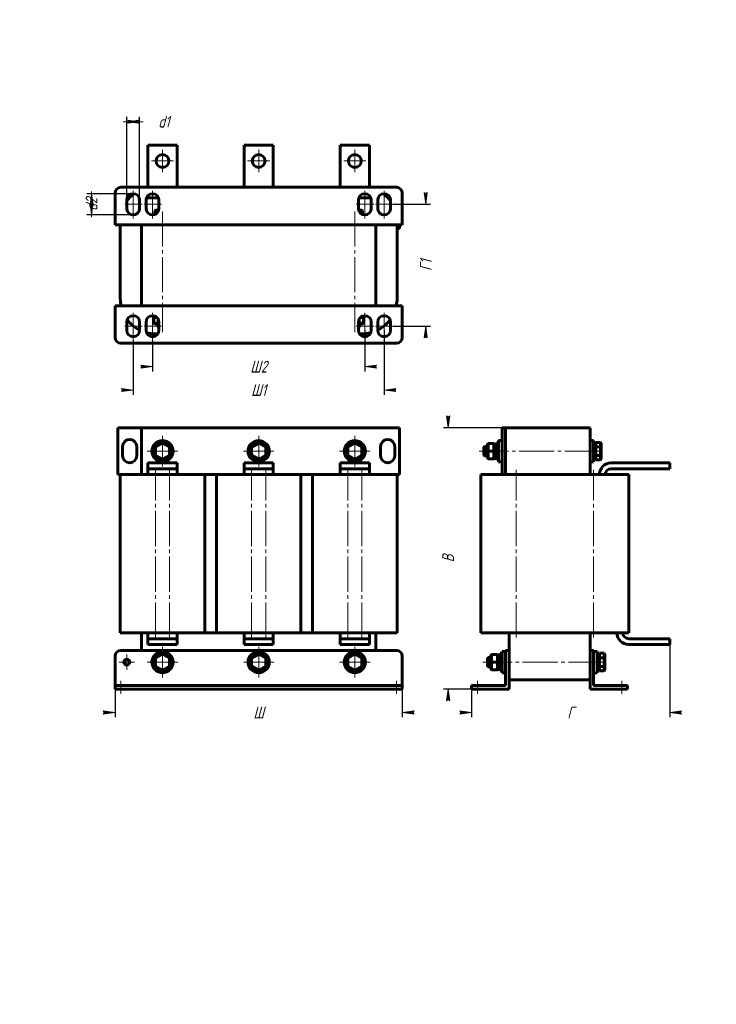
# Model space of a CAD drawing. Header units: millimetres. Extents: x 0 to 297, y 0 to 420.
import ezdxf

# ---------------------------------------------------------------- set-up
doc = ezdxf.new("R2010")
doc.units = ezdxf.units.MM
for name, pattern in [('K5LT_AXLED', [19.5, 15, -1.5, 1.5, -1.5]), ('K5LT_BASIC', [0]), ('K5LT_THIN', [0])]:
    doc.linetypes.add(name, pattern=pattern)
doc.layers.add('Системный слой', color=7, linetype='Continuous')
doc.styles.add('KDIMTEXTSTYLE', font='GOST_AU.SHX', dxfattribs={"width": 0.96, "oblique": 15, "height": 5})
doc.dimstyles.new('KDIMSTYLE (0.50)', dxfattribs={"dimtxt": 5, "dimasz": 1, "dimexe": 2, "dimexo": 0, "dimgap": 1, "dimtad": 1, "dimlfac": 2, "dimtxsty": 'KDIMTEXTSTYLE', "dimsah": 1, "dimcen": 0, "dimdle": 1, "dimadec": 0, "dimazin": 0, "dimtfac": 0.667, "dimtmove": 0, "dimatfit": 3, "dimfxl": 1, "dimtvp": 1, "dimtolj": 1, "dimtzin": 0, "dimarcsym": 0})

# ---------------------------------------------------------------- blocks, each defined once
blk = doc.blocks.new('U0')
at = {"layer": 'Системный слой', "color": 150, "linetype": 'K5LT_BASIC', "lineweight": 60, "true_color": 0x0080ff}
for start, end in [(90.0736, 149.9264), (30.0736, 89.9264), (150.0736, 209.9264), (0, 29.9264), (330.0736, 0), (210.0736, 269.9264), (270.0736, 329.9264)]:
    blk.add_arc((101.89, 235.96), 3.75, start, end, dxfattribs=at)
blk = doc.blocks.new('U1')
at = {"layer": 'Системный слой', "color": 150, "linetype": 'K5LT_BASIC', "lineweight": 60, "true_color": 0x0080ff}
for p, q in [((78.89, 225.96), (83.89, 225.96)), ((119.89, 225.96), (124.89, 225.96)), ((160.89, 225.96), (161.89, 225.96))]:
    blk.add_line(p, q, dxfattribs=at)
blk = doc.blocks.new('U2')
at = {"layer": 'Системный слой', "color": 150, "linetype": 'K5LT_BASIC', "lineweight": 60, "true_color": 0x0080ff}
for start, end in [(150.0736, 209.9264), (90.0736, 149.9264), (30.0736, 89.9264), (0, 29.9264), (210.0736, 269.9264), (270.0736, 329.9264), (330.0736, 0)]:
    blk.add_arc((101.89, 145.96), 3.75, start, end, dxfattribs=at)
blk = doc.blocks.new('U3')
at = {"layer": 'Системный слой', "color": 150, "linetype": 'K5LT_BASIC', "lineweight": 60, "true_color": 0x0080ff}
for start, end in [(90.0736, 149.9264), (30.0736, 89.9264), (150.0736, 209.9264), (0, 29.9264), (330.0736, 0), (210.0736, 269.9264), (270.0736, 329.9264)]:
    blk.add_arc((60.89, 235.96), 3.75, start, end, dxfattribs=at)
blk = doc.blocks.new('U4')
at = {"layer": 'Системный слой', "color": 150, "linetype": 'K5LT_BASIC', "lineweight": 60, "true_color": 0x0080ff}
for start, end in [(150.0736, 209.9264), (90.0736, 149.9264), (30.0736, 89.9264), (0, 29.9264), (210.0736, 269.9264), (270.0736, 329.9264), (330.0736, 0)]:
    blk.add_arc((142.89, 145.96), 3.75, start, end, dxfattribs=at)
blk = doc.blocks.new('U5')
at = {"layer": 'Системный слой', "color": 150, "linetype": 'K5LT_BASIC', "lineweight": 60, "true_color": 0x0080ff}
for start, end in [(90.0736, 149.9264), (30.0736, 89.9264), (150.0736, 209.9264), (0, 29.9264), (330.0736, 0), (210.0736, 269.9264), (270.0736, 329.9264)]:
    blk.add_arc((142.89, 235.96), 3.75, start, end, dxfattribs=at)
blk = doc.blocks.new('U6')
at = {"layer": 'Системный слой', "color": 150, "linetype": 'K5LT_BASIC', "lineweight": 60, "true_color": 0x0080ff}
for start, end in [(150.0736, 209.9264), (90.0736, 149.9264), (30.0736, 89.9264), (0, 29.9264), (210.0736, 269.9264), (270.0736, 329.9264), (330.0736, 0)]:
    blk.add_arc((60.89, 145.96), 3.75, start, end, dxfattribs=at)
blk = doc.blocks.new('U7')
at = {"layer": 'Системный слой', "color": 150, "linetype": 'K5LT_BASIC', "lineweight": 60, "true_color": 0x0080ff}
for p, q in [((78.89, 158.46), (83.89, 158.46)), ((119.89, 158.46), (124.89, 158.46))]:
    blk.add_line(p, q, dxfattribs=at)
blk = doc.blocks.new('U8')
at = {"layer": 'Системный слой', "color": 30, "linetype": 'K5LT_AXLED', "lineweight": 18, "true_color": 0xff8000}
for q in [(45.64, 149.21), (42.39, 145.96), (48.89, 145.96), (45.64, 142.71)]:
    blk.add_line((45.64, 145.96), q, dxfattribs=at)
blk = doc.blocks.new('U9')
at = {"layer": 'Системный слой', "color": 30, "linetype": 'K5LT_AXLED', "lineweight": 18, "true_color": 0xff8000}
for q in [(60.89, 152.46), (54.39, 145.96), (67.39, 145.96), (60.89, 139.46)]:
    blk.add_line((60.89, 145.96), q, dxfattribs=at)
blk = doc.blocks.new('U10')
at = {"layer": 'Системный слой', "color": 30, "linetype": 'K5LT_AXLED', "lineweight": 18, "true_color": 0xff8000}
for q in [(60.89, 242.46), (54.39, 235.96), (67.39, 235.96), (60.89, 229.46)]:
    blk.add_line((60.89, 235.96), q, dxfattribs=at)
blk = doc.blocks.new('U11')
at = {"layer": 'Системный слой', "color": 30, "linetype": 'K5LT_AXLED', "lineweight": 18, "true_color": 0xff8000}
for q in [(101.89, 152.46), (95.39, 145.96), (108.39, 145.96), (101.89, 139.46)]:
    blk.add_line((101.89, 145.96), q, dxfattribs=at)
blk = doc.blocks.new('U12')
at = {"layer": 'Системный слой', "color": 30, "linetype": 'K5LT_AXLED', "lineweight": 18, "true_color": 0xff8000}
for q in [(101.89, 242.46), (95.39, 235.96), (108.39, 235.96), (101.89, 229.46)]:
    blk.add_line((101.89, 235.96), q, dxfattribs=at)
blk = doc.blocks.new('U13')
at = {"layer": 'Системный слой', "color": 30, "linetype": 'K5LT_AXLED', "lineweight": 18, "true_color": 0xff8000}
for q in [(142.89, 152.46), (136.39, 145.96), (149.39, 145.96), (142.89, 139.46)]:
    blk.add_line((142.89, 145.96), q, dxfattribs=at)
blk = doc.blocks.new('U14')
at = {"layer": 'Системный слой', "color": 30, "linetype": 'K5LT_AXLED', "lineweight": 18, "true_color": 0xff8000}
for q in [(142.89, 242.46), (136.39, 235.96), (149.39, 235.96), (142.89, 229.46)]:
    blk.add_line((142.89, 235.96), q, dxfattribs=at)
blk = doc.blocks.new('KDIMARROW_01')
at = {"layer": 'Системный слой'}
blk.add_hatch(color=0, dxfattribs=at).paths.add_polyline_path([(-5, -0.66), (0, 0), (-5, 0.66), (-4.5, 0)])
at = {"layer": 'Системный слой', "color": 0, "linetype": 'K5LT_THIN', "lineweight": 18}
for p, q in [((-4.5, 0), (-5, 0.66)), ((-5, 0.66), (0, 0)), ((0, 0), (-5, -0.66)), ((-5, -0.66), (-4.5, 0)), ((0, 0), (-1, 0))]:
    blk.add_line(p, q, dxfattribs=at)
blk = doc.blocks.new('U15')
at = {"layer": 'Системный слой', "color": 150, "linetype": 'K5LT_BASIC', "lineweight": 60, "true_color": 0x0080ff}
for p, q in [((203.96, 148.91), (203.92, 148.71)), ((204.36, 149.21), (203.96, 148.91)), ((204.82, 149.01), (204.36, 149.21)), ((204.92, 148.71), (204.82, 149.01))]:
    blk.add_line(p, q, dxfattribs=at)
blk = doc.blocks.new('U16')
at = {"layer": 'Системный слой', "color": 150, "linetype": 'K5LT_BASIC', "lineweight": 60, "true_color": 0x0080ff}
for p, q in [((203.96, 148.91), (203.92, 148.71)), ((204.36, 149.21), (203.96, 148.91)), ((204.82, 149.01), (204.36, 149.21)), ((204.92, 148.71), (204.82, 149.01))]:
    blk.add_line(p, q, dxfattribs=at)
blk = doc.blocks.new('U17')
at = {"layer": 'Системный слой', "color": 150, "linetype": 'K5LT_BASIC', "lineweight": 60, "true_color": 0x0080ff}
for p, q in [((198.17, 235.96), (198.17, 237.96)), ((198.17, 233.96), (198.17, 235.96))]:
    blk.add_line(p, q, dxfattribs=at)
blk = doc.blocks.new('U18')
at = {"layer": 'Системный слой', "color": 150, "linetype": 'K5LT_BASIC', "lineweight": 60, "true_color": 0x0080ff}
for p, q in [((197.92, 235.96), (197.92, 237.71)), ((197.92, 234.21), (197.92, 235.96))]:
    blk.add_line(p, q, dxfattribs=at)
blk = doc.blocks.new('U19')
at = {"layer": 'Системный слой', "color": 150, "linetype": 'K5LT_BASIC', "lineweight": 60, "true_color": 0x0080ff}
for p, q in [((199.67, 145.96), (199.67, 147.96)), ((199.67, 143.96), (199.67, 145.96))]:
    blk.add_line(p, q, dxfattribs=at)
blk = doc.blocks.new('U20')
at = {"layer": 'Системный слой', "color": 150, "linetype": 'K5LT_BASIC', "lineweight": 60, "true_color": 0x0080ff}
for p, q in [((199.42, 145.96), (199.42, 147.71)), ((199.42, 144.21), (199.42, 145.96))]:
    blk.add_line(p, q, dxfattribs=at)
blk = doc.blocks.new('U21')
at = {"layer": 'Системный слой', "color": 150, "linetype": 'K5LT_BASIC', "lineweight": 60, "true_color": 0x0080ff}
for p, q in [((202.46, 238.91), (202.42, 238.71)), ((202.86, 239.21), (202.46, 238.91)), ((203.32, 239.01), (202.86, 239.21)), ((203.42, 238.71), (203.32, 239.01))]:
    blk.add_line(p, q, dxfattribs=at)
blk = doc.blocks.new('U22')
at = {"layer": 'Системный слой', "color": 150, "linetype": 'K5LT_BASIC', "lineweight": 60, "true_color": 0x0080ff}
for p, q in [((202.46, 238.91), (202.42, 238.71)), ((202.86, 239.21), (202.46, 238.91)), ((203.32, 239.01), (202.86, 239.21)), ((203.42, 238.71), (203.32, 239.01))]:
    blk.add_line(p, q, dxfattribs=at)
blk = doc.blocks.new('U23')
at = {"layer": 'Системный слой', "color": 150, "linetype": 'K5LT_BASIC', "lineweight": 60, "true_color": 0x0080ff}
for p, q in [((196.67, 225.96), (205.67, 225.96)), ((207.17, 225.96), (211.67, 225.96))]:
    blk.add_line(p, q, dxfattribs=at)
blk = doc.blocks.new('U24')
at = {"layer": 'Системный слой', "color": 150, "linetype": 'K5LT_BASIC', "lineweight": 60, "true_color": 0x0080ff}
for start, end in [(348.463, 0), (296.7437, 323.3862), (270, 284.7081)]:
    blk.add_arc((145.89, 301), 15, start, end, dxfattribs=at)
blk = doc.blocks.new('U25')
at = {"layer": 'Системный слой', "color": 150, "linetype": 'K5LT_BASIC', "lineweight": 60, "true_color": 0x0080ff}
for start, end in [(75.1649, 77.4867), (35.2475, 51.5347)]:
    blk.add_arc((145.89, 334), 15, start, end, dxfattribs=at)
blk = doc.blocks.new('U26')
at = {"layer": 'Системный слой', "color": 150, "linetype": 'K5LT_BASIC', "lineweight": 60, "true_color": 0x0080ff}
for p, q in [((54.64, 348.5), (54.64, 349)), ((54.64, 344), (54.64, 344.88))]:
    blk.add_line(p, q, dxfattribs=at)
blk = doc.blocks.new('U27')
at = {"layer": 'Системный слой', "color": 150, "linetype": 'K5LT_BASIC', "lineweight": 60, "true_color": 0x0080ff}
for p, q in [((149.14, 349), (149.14, 348.5)), ((149.14, 344.88), (149.14, 344))]:
    blk.add_line(p, q, dxfattribs=at)
blk = doc.blocks.new('U28')
at = {"layer": 'Системный слой', "color": 150, "linetype": 'K5LT_BASIC', "lineweight": 60, "true_color": 0x0080ff}
for start, end in [(180, 191.537), (216.6138, 243.2563), (255.2919, 270)]:
    blk.add_arc((57.89, 301), 15, start, end, dxfattribs=at)
blk = doc.blocks.new('U29')
at = {"layer": 'Системный слой', "color": 150, "linetype": 'K5LT_BASIC', "lineweight": 60, "true_color": 0x0080ff}
for start, end in [(102.5133, 104.8351), (128.4653, 144.7525)]:
    blk.add_arc((57.89, 334), 15, start, end, dxfattribs=at)
blk = doc.blocks.new('U30')
at = {"layer": 'Системный слой', "color": 30, "linetype": 'K5LT_AXLED', "lineweight": 18, "true_color": 0xff8000}
for q in [(60.89, 364.5), (56.14, 359.75), (65.64, 359.75), (60.89, 355)]:
    blk.add_line((60.89, 359.75), q, dxfattribs=at)
blk = doc.blocks.new('U31')
at = {"layer": 'Системный слой', "color": 30, "linetype": 'K5LT_AXLED', "lineweight": 18, "true_color": 0xff8000}
for q in [(101.89, 364.5), (97.14, 359.75), (106.64, 359.75), (101.89, 355)]:
    blk.add_line((101.89, 359.75), q, dxfattribs=at)
blk = doc.blocks.new('U32')
at = {"layer": 'Системный слой', "color": 30, "linetype": 'K5LT_AXLED', "lineweight": 18, "true_color": 0xff8000}
for q in [(142.89, 364.5), (138.14, 359.75), (147.64, 359.75), (142.89, 355)]:
    blk.add_line((142.89, 359.75), q, dxfattribs=at)
blk = doc.blocks.new('KDIMARROW_02')
at = {"layer": 'Системный слой'}
blk.add_hatch(color=0, dxfattribs=at).paths.add_polyline_path([(4.5, 0), (5, 0.66), (0, 0), (5, -0.66)])
at = {"layer": 'Системный слой', "color": 0, "linetype": 'K5LT_THIN', "lineweight": 18}
for p, q in [((0, 0), (-1, 0)), ((5, 0.66), (0, 0)), ((0, 0), (5, -0.66)), ((0, 0), (7, 0)), ((4.5, 0), (5, 0.66)), ((5, -0.66), (4.5, 0))]:
    blk.add_line(p, q, dxfattribs=at)

msp = doc.modelspace()

# ---------------------------------------------------------------- linework, layer by layer
at = {"layer": 'Системный слой', "color": 150, "linetype": 'K5LT_BASIC', "lineweight": 60, "true_color": 0x0080ff}
for p, q in [((54.6367, 366.4966), (67.1367, 366.4966)), ((54.6367, 348.9966), (54.6367, 366.4966)), ((67.1367, 366.4966), (67.1367, 348.9966)), ((95.6367, 366.4966), (108.1367, 366.4966)), ((95.6367, 348.9966), (95.6367, 366.4966)), ((108.1367, 366.4966), (108.1367, 348.9966)), ((136.6367, 366.4966), (149.1367, 366.4966)), ((136.6367, 348.9966), (136.6367, 366.4966)), ((149.1367, 366.4966), (149.1367, 348.9966)), ((67.1367, 348.9966), (67.1367, 348.4966)), ((95.6367, 348.4966), (95.6367, 348.9966)), ((108.1367, 348.9966), (108.1367, 348.4966)), ((136.6367, 348.4966), (136.6367, 348.9966)), ((40.6367, 332.4966), (40.6367, 345.9966)), ((43.1367, 348.4966), (160.6367, 348.4966)), ((163.1367, 345.9966), (163.1367, 332.4966)), ((45.6367, 339.4966), (45.6367, 342.9966)), ((51.1367, 342.9966), (51.1367, 339.4966)), ((53.8867, 339.4966), (53.8867, 342.9966)), ((59.1984, 343.9966), (54.6367, 343.9966)), ((59.3867, 342.9966), (59.3867, 339.4966)), ((144.3867, 339.4966), (144.3867, 342.9966)), ((149.1367, 343.9966), (144.575, 343.9966)), ((149.8867, 342.9966), (149.8867, 339.4966)), ((152.6367, 339.4966), (152.6367, 342.9966)), ((158.1367, 342.9966), (158.1367, 339.4966)), ((57.6367, 338.4966), (57.8867, 338.7466)), ((57.6367, 336.9349), (57.6367, 338.4966)), ((57.6367, 338.4966), (59.1984, 338.4966)), ((57.8867, 338.7466), (59.2825, 338.7466)), ((144.491, 338.7466), (145.8867, 338.7466)), ((144.575, 338.4966), (146.1367, 338.4966)), ((146.1367, 338.4966), (145.8867, 338.7466)), ((146.1367, 336.9349), (146.1367, 338.4966)), ((163.1367, 332.4966), (40.6367, 332.4966)), ((42.8867, 300.9966), (42.8867, 332.4966)), ((51.8867, 297.9966), (51.8867, 332.4966)), ((151.8867, 332.4966), (151.8867, 297.9966)), ((160.8867, 332.4966), (160.8867, 300.9966)), ((161.8867, 332.4966), (161.8867, 330.9966)), ((161.8867, 330.9966), (160.8867, 330.9966)), ((40.6367, 297.9966), (163.1367, 297.9966)), ((40.6367, 284.4966), (40.6367, 297.9966)), ((163.1367, 297.9966), (163.1367, 284.4966)), ((45.6367, 287.4966), (45.6367, 290.9966)), ((51.1367, 290.9966), (51.1367, 287.4966)), ((53.8867, 287.4966), (53.8867, 290.9966)), ((57.1339, 292.9966), (57.4226, 293.2466)), ((57.1339, 290.4966), (57.1339, 292.9966)), ((57.1339, 292.9966), (58.5242, 292.9966)), ((57.1339, 290.4966), (59.0103, 290.4966)), ((57.1339, 290.4966), (57.4226, 290.2466)), ((57.4226, 293.2466), (58.2178, 293.2466)), ((57.4226, 290.2466), (59.1547, 290.2466)), ((58.8867, 290.2466), (58.8867, 288.9966)), ((59.0103, 290.4966), (59.0103, 292.3853)), ((59.0103, 290.4966), (59.1547, 290.2466)), ((59.0103, 290.4966), (59.3867, 290.4966)), ((59.1547, 290.2466), (59.3867, 290.2466)), ((59.3867, 290.9966), (59.3867, 287.4966)), ((144.3867, 287.4966), (144.3867, 290.9966)), ((144.3867, 290.4966), (144.7631, 290.4966)), ((144.3867, 290.2466), (144.6188, 290.2466)), ((144.7631, 290.4966), (144.6188, 290.2466)), ((144.6188, 290.2466), (146.3508, 290.2466)), ((144.7631, 290.4966), (144.7631, 292.3853)), ((144.7631, 290.4966), (146.6395, 290.4966)), ((144.8867, 290.2466), (144.8867, 288.9966)), ((145.2492, 292.9966), (146.6395, 292.9966)), ((145.5556, 293.2466), (146.3508, 293.2466)), ((146.6395, 292.9966), (146.3508, 293.2466)), ((146.6395, 290.4966), (146.3508, 290.2466)), ((146.6395, 290.4966), (146.6395, 292.9966)), ((149.8867, 290.9966), (149.8867, 287.4966)), ((152.6367, 287.4966), (152.6367, 290.9966)), ((158.1367, 290.9966), (158.1367, 287.4966)), ((58.9416, 285.9966), (57.8867, 285.9966)), ((59.3867, 288.9966), (58.8867, 288.9966)), ((58.8867, 288.9966), (59.1367, 288.7466)), ((59.3867, 288.7466), (59.1367, 288.7466)), ((144.8867, 288.9966), (144.3867, 288.9966)), ((144.6367, 288.7466), (144.3867, 288.7466)), ((144.8867, 288.9966), (144.6367, 288.7466)), ((145.8867, 285.9966), (144.8318, 285.9966)), ((160.6367, 281.9966), (43.1367, 281.9966)), ((41.8867, 245.964), (51.8867, 245.964)), ((41.8867, 225.964), (41.8867, 245.964)), ((51.8867, 225.964), (51.8867, 245.964)), ((51.8867, 245.964), (161.8867, 245.964)), ((161.8867, 225.964), (161.8867, 245.964)), ((205.6654, 245.964), (207.1654, 245.964)), ((205.6654, 225.964), (205.6654, 245.964)), ((207.1654, 245.964), (243.1654, 245.964)), ((207.1654, 225.964), (207.1654, 245.964)), ((243.1654, 225.964), (243.1654, 245.964)), ((60.8867, 239.7167), (57.6367, 237.8403)), ((60.8867, 239.4281), (57.8867, 237.696)), ((60.8867, 239.7167), (60.8867, 239.4281)), ((64.1367, 237.8403), (60.8867, 239.7167)), ((63.8867, 237.696), (60.8867, 239.4281)), ((101.8867, 239.7167), (98.6367, 237.8403)), ((101.8867, 239.4281), (98.8867, 237.696)), ((101.8867, 239.7167), (101.8867, 239.4281)), ((105.1367, 237.8403), (101.8867, 239.7167)), ((104.8867, 237.696), (101.8867, 239.4281)), ((142.8867, 239.7167), (139.6367, 237.8403)), ((142.8867, 239.4281), (139.8867, 237.696)), ((142.8867, 239.7167), (142.8867, 239.4281)), ((146.1367, 237.8403), (142.8867, 239.7167)), ((145.8867, 237.696), (142.8867, 239.4281)), ((203.4154, 239.714), (203.4154, 232.214)), ((203.4154, 239.714), (204.1654, 239.714)), ((204.1654, 240.464), (204.1654, 231.464)), ((204.1654, 240.464), (205.6654, 240.464)), ((243.1654, 240.464), (244.6654, 240.464)), ((244.6654, 240.464), (244.6654, 231.464)), ((244.6654, 239.714), (245.4154, 239.714)), ((245.6654, 239.7167), (245.4154, 239.4281)), ((245.4154, 239.714), (245.4154, 232.214)), ((245.6654, 239.7167), (247.6654, 239.7167)), ((245.6654, 239.7167), (245.6654, 237.8403)), ((247.6654, 239.7167), (247.9154, 239.4281)), ((247.6654, 239.7167), (247.6654, 237.8403)), ((247.9154, 239.4281), (247.9154, 237.696)), ((43.8867, 237.964), (43.8867, 233.964)), ((49.8867, 233.964), (49.8867, 237.964)), ((57.6367, 237.8403), (57.8867, 237.696)), ((57.6367, 237.8403), (57.6367, 234.0876)), ((57.8867, 237.696), (57.8867, 234.2319)), ((64.1367, 237.8403), (63.8867, 237.696)), ((63.8867, 234.2319), (63.8867, 237.696)), ((64.1367, 234.0876), (64.1367, 237.8403)), ((98.6367, 237.8403), (98.8867, 237.696)), ((98.6367, 237.8403), (98.6367, 234.0876)), ((98.8867, 237.696), (98.8867, 234.2319)), ((105.1367, 237.8403), (104.8867, 237.696)), ((104.8867, 234.2319), (104.8867, 237.696)), ((105.1367, 234.0876), (105.1367, 237.8403)), ((139.6367, 237.8403), (139.8867, 237.696)), ((139.6367, 237.8403), (139.6367, 234.0876)), ((139.8867, 237.696), (139.8867, 234.2319)), ((146.1367, 237.8403), (145.8867, 237.696)), ((145.8867, 234.2319), (145.8867, 237.696)), ((146.1367, 234.0876), (146.1367, 237.8403)), ((153.8867, 237.964), (153.8867, 233.964)), ((159.8867, 233.964), (159.8867, 237.964)), ((198.1654, 237.964), (197.9154, 237.714)), ((199.4154, 237.964), (198.1654, 237.964)), ((199.6654, 239.214), (199.4154, 238.964)), ((199.4154, 238.964), (199.4154, 235.964)), ((199.4154, 235.964), (199.4154, 232.964)), ((199.6654, 235.964), (199.4154, 235.964)), ((199.6654, 239.214), (202.1654, 239.214)), ((199.6654, 239.214), (199.6654, 235.964)), ((199.6654, 235.964), (202.1654, 235.964)), ((199.6654, 235.964), (199.6654, 232.714)), ((202.1654, 239.214), (202.1654, 235.964)), ((202.1654, 239.214), (202.4154, 238.964)), ((202.1654, 235.964), (202.1654, 232.714)), ((202.1654, 235.964), (202.4154, 235.964)), ((202.4154, 238.964), (202.4154, 235.964)), ((202.4154, 235.964), (202.4154, 232.964)), ((245.6654, 237.8403), (245.4154, 237.696)), ((245.6654, 237.8403), (247.6654, 237.8403)), ((245.6654, 237.8403), (245.6654, 234.0876)), ((247.6654, 237.8403), (247.9154, 237.696)), ((247.6654, 237.8403), (247.6654, 234.0876)), ((247.9154, 237.696), (247.9154, 234.2319)), ((57.6367, 234.0876), (57.8867, 234.2319)), ((57.6367, 234.0876), (60.8867, 232.2112)), ((57.8867, 234.2319), (60.8867, 232.4999)), ((60.8867, 232.4999), (63.8867, 234.2319)), ((60.8867, 232.2112), (64.1367, 234.0876)), ((60.8867, 232.2112), (60.8867, 232.4999)), ((64.1367, 234.0876), (63.8867, 234.2319)), ((98.6367, 234.0876), (98.8867, 234.2319)), ((98.6367, 234.0876), (101.8867, 232.2112)), ((98.8867, 234.2319), (101.8867, 232.4999)), ((101.8867, 232.4999), (104.8867, 234.2319)), ((101.8867, 232.2112), (105.1367, 234.0876)), ((101.8867, 232.2112), (101.8867, 232.4999)), ((105.1367, 234.0876), (104.8867, 234.2319)), ((139.6367, 234.0876), (139.8867, 234.2319)), ((139.6367, 234.0876), (142.8867, 232.2112)), ((139.8867, 234.2319), (142.8867, 232.4999)), ((142.8867, 232.4999), (145.8867, 234.2319)), ((142.8867, 232.2112), (146.1367, 234.0876)), ((142.8867, 232.2112), (142.8867, 232.4999)), ((146.1367, 234.0876), (145.8867, 234.2319)), ((198.1654, 233.964), (197.9154, 234.214)), ((199.4154, 233.964), (198.1654, 233.964)), ((199.6654, 232.714), (199.4154, 232.964)), ((199.6654, 232.714), (202.1654, 232.714)), ((202.1654, 232.714), (202.4154, 232.964)), ((203.4154, 232.214), (204.1654, 232.214)), ((204.1654, 231.464), (205.6654, 231.464)), ((243.1654, 231.464), (244.6654, 231.464)), ((244.6654, 232.214), (245.4154, 232.214)), ((245.6654, 234.0876), (245.4154, 234.2319)), ((245.6654, 232.2112), (245.4154, 232.4999)), ((245.6654, 234.0876), (247.6654, 234.0876)), ((245.6654, 234.0876), (245.6654, 232.2112)), ((245.6654, 232.2112), (247.6654, 232.2112)), ((247.6654, 234.0876), (247.9154, 234.2319)), ((247.6654, 234.0876), (247.6654, 232.2112)), ((247.6654, 232.2112), (247.9154, 232.4999)), ((247.9154, 234.2319), (247.9154, 232.4999)), ((54.6367, 228.464), (54.6367, 230.964)), ((54.6367, 230.964), (67.1367, 230.964)), ((54.6367, 228.464), (67.1367, 228.464)), ((54.6367, 225.964), (54.6367, 228.464)), ((67.1367, 228.464), (67.1367, 230.964)), ((67.1367, 228.464), (67.1367, 225.964)), ((95.6367, 228.464), (95.6367, 230.964)), ((95.6367, 230.964), (108.1367, 230.964)), ((95.6367, 228.464), (108.1367, 228.464)), ((95.6367, 225.964), (95.6367, 228.464)), ((108.1367, 228.464), (108.1367, 230.964)), ((108.1367, 228.464), (108.1367, 225.964)), ((136.6367, 228.464), (136.6367, 230.964)), ((136.6367, 230.964), (149.1367, 230.964)), ((136.6367, 228.464), (149.1367, 228.464)), ((136.6367, 225.964), (136.6367, 228.464)), ((149.1367, 228.464), (149.1367, 230.964)), ((149.1367, 228.464), (149.1367, 225.964)), ((252.1654, 230.964), (277.1654, 230.964)), ((252.1654, 228.464), (277.1654, 228.464)), ((277.1654, 228.464), (277.1654, 230.964)), ((41.8867, 225.964), (42.8867, 225.964)), ((42.8867, 158.464), (42.8867, 225.964)), ((42.8867, 225.964), (57.8867, 225.964)), ((57.8867, 225.964), (63.8867, 225.964)), ((63.8867, 225.964), (78.8867, 225.964)), ((78.8867, 158.464), (78.8867, 225.964)), ((83.8867, 158.464), (83.8867, 225.964)), ((83.8867, 225.964), (98.8867, 225.964)), ((98.8867, 225.964), (104.8867, 225.964)), ((104.8867, 225.964), (119.8867, 225.964)), ((119.8867, 158.464), (119.8867, 225.964)), ((124.8867, 158.464), (124.8867, 225.964)), ((124.8867, 225.964), (139.8867, 225.964)), ((139.8867, 225.964), (145.8867, 225.964)), ((145.8867, 225.964), (160.8867, 225.964)), ((160.8867, 158.464), (160.8867, 225.964)), ((196.6654, 158.464), (196.6654, 225.964)), ((205.6654, 225.964), (207.1654, 225.964)), ((211.6654, 225.964), (244.6654, 225.964)), ((244.6654, 225.964), (259.6654, 225.964)), ((259.6654, 158.464), (259.6654, 225.964)), ((42.8867, 158.464), (57.8867, 158.464)), ((51.8867, 150.964), (51.8867, 158.464)), ((54.6367, 155.964), (54.6367, 158.464)), ((54.6367, 155.964), (67.1367, 155.964)), ((54.6367, 153.464), (54.6367, 155.964)), ((57.8867, 158.464), (63.8867, 158.464)), ((63.8867, 158.464), (78.8867, 158.464)), ((67.1367, 158.464), (67.1367, 155.964)), ((67.1367, 153.464), (67.1367, 155.964)), ((83.8867, 158.464), (98.8867, 158.464)), ((95.6367, 155.964), (95.6367, 158.464)), ((95.6367, 155.964), (108.1367, 155.964)), ((95.6367, 153.464), (95.6367, 155.964)), ((98.8867, 158.464), (104.8867, 158.464)), ((104.8867, 158.464), (119.8867, 158.464)), ((108.1367, 158.464), (108.1367, 155.964)), ((108.1367, 153.464), (108.1367, 155.964)), ((124.8867, 158.464), (139.8867, 158.464)), ((136.6367, 155.964), (136.6367, 158.464)), ((136.6367, 155.964), (149.1367, 155.964)), ((136.6367, 153.464), (136.6367, 155.964)), ((139.8867, 158.464), (145.8867, 158.464)), ((145.8867, 158.464), (160.8867, 158.464)), ((149.1367, 158.464), (149.1367, 155.964)), ((149.1367, 153.464), (149.1367, 155.964)), ((151.8867, 150.964), (151.8867, 158.464)), ((196.6654, 158.464), (211.6654, 158.464)), ((208.6654, 150.964), (208.6654, 158.464)), ((211.6654, 158.464), (244.6654, 158.464)), ((243.1654, 150.964), (243.1654, 158.464)), ((244.6654, 158.464), (259.6654, 158.464)), ((259.6654, 155.964), (277.1654, 155.964)), ((277.1654, 153.464), (277.1654, 155.964)), ((54.6367, 153.464), (67.1367, 153.464)), ((95.6367, 153.464), (108.1367, 153.464)), ((136.6367, 153.464), (149.1367, 153.464)), ((259.6654, 153.464), (277.1654, 153.464)), ((40.6367, 135.964), (40.6367, 148.464)), ((43.1367, 150.964), (160.6367, 150.964)), ((60.8867, 149.7167), (57.6367, 147.8403)), ((57.6367, 147.8403), (57.8867, 147.696)), ((57.6367, 147.8403), (57.6367, 144.0876)), ((60.8867, 149.4281), (57.8867, 147.696)), ((57.8867, 147.696), (57.8867, 144.2319)), ((60.8867, 149.7167), (60.8867, 149.4281)), ((64.1367, 147.8403), (60.8867, 149.7167)), ((63.8867, 147.696), (60.8867, 149.4281)), ((64.1367, 147.8403), (63.8867, 147.696)), ((63.8867, 144.2319), (63.8867, 147.696)), ((64.1367, 144.0876), (64.1367, 147.8403)), ((101.8867, 149.7167), (98.6367, 147.8403)), ((98.6367, 147.8403), (98.8867, 147.696)), ((98.6367, 147.8403), (98.6367, 144.0876)), ((101.8867, 149.4281), (98.8867, 147.696)), ((98.8867, 147.696), (98.8867, 144.2319)), ((101.8867, 149.7167), (101.8867, 149.4281)), ((105.1367, 147.8403), (101.8867, 149.7167)), ((104.8867, 147.696), (101.8867, 149.4281)), ((105.1367, 147.8403), (104.8867, 147.696)), ((104.8867, 144.2319), (104.8867, 147.696)), ((105.1367, 144.0876), (105.1367, 147.8403)), ((142.8867, 149.7167), (139.6367, 147.8403)), ((139.6367, 147.8403), (139.8867, 147.696)), ((139.6367, 147.8403), (139.6367, 144.0876)), ((142.8867, 149.4281), (139.8867, 147.696)), ((139.8867, 147.696), (139.8867, 144.2319)), ((142.8867, 149.7167), (142.8867, 149.4281)), ((146.1367, 147.8403), (142.8867, 149.7167)), ((145.8867, 147.696), (142.8867, 149.4281)), ((146.1367, 147.8403), (145.8867, 147.696)), ((145.8867, 144.2319), (145.8867, 147.696)), ((146.1367, 144.0876), (146.1367, 147.8403)), ((163.1367, 135.964), (163.1367, 148.464)), ((199.6654, 147.964), (199.4154, 147.714)), ((200.9154, 147.964), (199.6654, 147.964)), ((201.1654, 149.214), (200.9154, 148.964)), ((200.9154, 148.964), (200.9154, 145.964)), ((201.1654, 149.214), (203.6654, 149.214)), ((201.1654, 149.214), (201.1654, 145.964)), ((203.6654, 149.214), (203.6654, 145.964)), ((203.6654, 149.214), (203.9154, 148.964)), ((203.9154, 148.964), (203.9154, 145.964)), ((204.9154, 149.714), (204.9154, 142.214)), ((204.9154, 149.714), (205.6654, 149.714)), ((205.6654, 150.464), (205.6654, 141.464)), ((205.6654, 150.464), (207.1654, 150.464)), ((207.1654, 150.964), (208.6654, 150.964)), ((207.1654, 148.464), (207.1654, 150.964)), ((207.1654, 135.964), (207.1654, 148.464)), ((208.6654, 150.964), (208.6654, 148.464)), ((208.6654, 134.464), (208.6654, 148.464)), ((243.1654, 148.464), (243.1654, 150.964)), ((243.1654, 150.964), (244.6654, 150.964)), ((243.1654, 134.464), (243.1654, 148.464)), ((244.6654, 150.964), (244.6654, 148.464)), ((244.6654, 150.464), (246.1654, 150.464)), ((244.6654, 135.964), (244.6654, 148.464)), ((246.1654, 150.464), (246.1654, 141.464)), ((246.1654, 149.714), (246.9154, 149.714)), ((247.1654, 149.7167), (246.9154, 149.4281)), ((246.9154, 149.714), (246.9154, 142.214)), ((247.1654, 147.8403), (246.9154, 147.696)), ((247.1654, 149.7167), (249.1654, 149.7167)), ((247.1654, 149.7167), (247.1654, 147.8403)), ((247.1654, 147.8403), (249.1654, 147.8403)), ((247.1654, 147.8403), (247.1654, 144.0876)), ((249.1654, 149.7167), (249.4154, 149.4281)), ((249.1654, 149.7167), (249.1654, 147.8403)), ((249.1654, 147.8403), (249.4154, 147.696)), ((249.1654, 147.8403), (249.1654, 144.0876)), ((249.4154, 149.4281), (249.4154, 147.696)), ((249.4154, 147.696), (249.4154, 144.2319)), ((57.6367, 144.0876), (57.8867, 144.2319)), ((57.6367, 144.0876), (60.8867, 142.2112)), ((57.8867, 144.2319), (60.8867, 142.4999)), ((60.8867, 142.4999), (63.8867, 144.2319)), ((60.8867, 142.2112), (64.1367, 144.0876)), ((64.1367, 144.0876), (63.8867, 144.2319)), ((98.6367, 144.0876), (98.8867, 144.2319)), ((98.6367, 144.0876), (101.8867, 142.2112)), ((98.8867, 144.2319), (101.8867, 142.4999)), ((101.8867, 142.4999), (104.8867, 144.2319)), ((101.8867, 142.2112), (105.1367, 144.0876)), ((105.1367, 144.0876), (104.8867, 144.2319)), ((139.6367, 144.0876), (139.8867, 144.2319)), ((139.6367, 144.0876), (142.8867, 142.2112)), ((139.8867, 144.2319), (142.8867, 142.4999)), ((142.8867, 142.4999), (145.8867, 144.2319)), ((142.8867, 142.2112), (146.1367, 144.0876)), ((146.1367, 144.0876), (145.8867, 144.2319)), ((199.6654, 143.964), (199.4154, 144.214)), ((200.9154, 143.964), (199.6654, 143.964)), ((200.9154, 145.964), (200.9154, 142.964)), ((201.1654, 145.964), (200.9154, 145.964)), ((201.1654, 142.714), (200.9154, 142.964)), ((201.1654, 145.964), (203.6654, 145.964)), ((201.1654, 145.964), (201.1654, 142.714)), ((203.6654, 145.964), (203.6654, 142.714)), ((203.6654, 145.964), (203.9154, 145.964)), ((203.6654, 142.714), (203.9154, 142.964)), ((203.9154, 145.964), (203.9154, 142.964)), ((247.1654, 144.0876), (246.9154, 144.2319)), ((247.1654, 144.0876), (249.1654, 144.0876)), ((247.1654, 144.0876), (247.1654, 142.2112)), ((249.1654, 144.0876), (249.4154, 144.2319)), ((249.1654, 144.0876), (249.1654, 142.2112)), ((249.4154, 144.2319), (249.4154, 142.4999)), ((60.8867, 142.2112), (60.8867, 142.4999)), ((101.8867, 142.2112), (101.8867, 142.4999)), ((142.8867, 142.2112), (142.8867, 142.4999)), ((201.1654, 142.714), (203.6654, 142.714)), ((204.9154, 142.214), (205.6654, 142.214)), ((205.6654, 141.464), (207.1654, 141.464)), ((244.6654, 141.464), (246.1654, 141.464)), ((246.1654, 142.214), (246.9154, 142.214)), ((247.1654, 142.2112), (246.9154, 142.4999)), ((247.1654, 142.2112), (249.1654, 142.2112)), ((249.1654, 142.2112), (249.4154, 142.4999)), ((40.6367, 134.464), (40.6367, 135.964)), ((40.6367, 135.964), (43.1367, 135.964)), ((40.6367, 134.464), (43.1367, 134.464)), ((43.1367, 135.964), (160.6367, 135.964)), ((43.1367, 134.464), (160.6367, 134.464)), ((160.6367, 135.964), (163.1367, 135.964)), ((160.6367, 134.464), (163.1367, 134.464)), ((163.1367, 134.464), (163.1367, 135.964)), ((192.6654, 134.464), (192.6654, 135.964)), ((192.6654, 135.964), (195.1654, 135.964)), ((192.6654, 134.464), (195.1654, 134.464)), ((195.1654, 135.964), (207.1654, 135.964)), ((195.1654, 134.464), (208.6654, 134.464)), ((208.6654, 138.464), (243.1654, 138.464)), ((243.1654, 134.464), (256.6654, 134.464)), ((244.6654, 135.964), (256.6654, 135.964)), ((256.6654, 135.964), (259.1654, 135.964)), ((256.6654, 134.464), (259.1654, 134.464)), ((259.1654, 134.464), (259.1654, 135.964))]:
    msp.add_line(p, q, dxfattribs=at)
at = {"layer": 'Системный слой', "color": 30, "linetype": 'K5LT_AXLED', "lineweight": 18, "true_color": 0xff8000}
for p, q in [((48.3867, 346.9744), (48.3867, 335.1859)), ((56.6367, 346.9744), (56.6367, 335.1859)), ((147.1367, 346.9744), (147.1367, 335.1859)), ((155.3867, 346.9744), (155.3867, 335.1859)), ((44.7576, 341.2466), (52.2244, 341.2466)), ((53.0076, 341.2466), (60.4744, 341.2466)), ((143.5076, 341.2466), (150.9744, 341.2466)), ((151.7576, 341.2466), (159.2244, 341.2466)), ((60.8867, 338.2466), (60.8867, 286.7466)), ((142.8867, 338.2466), (142.8867, 286.7466)), ((48.3867, 294.9744), (48.3867, 283.1859)), ((56.6367, 294.9744), (56.6367, 283.1859)), ((147.1367, 294.9744), (147.1367, 283.1859)), ((155.3867, 294.9744), (155.3867, 283.1859)), ((44.7576, 289.2466), (52.2244, 289.2466)), ((53.0076, 289.2466), (60.4744, 289.2466)), ((143.5076, 289.2466), (150.9744, 289.2466)), ((151.7576, 289.2466), (159.2244, 289.2466)), ((247.4154, 235.964), (195.9154, 235.964)), ((201.4154, 235.964), (204.1654, 235.964)), ((204.1654, 235.964), (207.6654, 235.964)), ((241.1654, 235.964), (244.6654, 235.964)), ((244.6654, 235.964), (247.4154, 235.964)), ((57.8867, 156.464), (57.8867, 227.964)), ((63.8867, 156.464), (63.8867, 227.964)), ((98.8867, 156.464), (98.8867, 227.964)), ((104.8867, 156.464), (104.8867, 227.964)), ((139.8867, 156.464), (139.8867, 227.964)), ((145.8867, 156.464), (145.8867, 227.964)), ((211.6654, 156.464), (211.6654, 227.964)), ((244.6654, 156.464), (244.6654, 227.964)), ((248.9154, 145.964), (197.4154, 145.964)), ((202.9154, 145.964), (205.6654, 145.964)), ((205.6654, 145.964), (209.1654, 145.964)), ((242.6654, 145.964), (246.1654, 145.964)), ((246.1654, 145.964), (248.9154, 145.964)), ((43.1367, 132.464), (43.1367, 137.964)), ((160.6367, 132.464), (160.6367, 137.964)), ((195.1654, 132.464), (195.1654, 137.964)), ((256.6654, 132.464), (256.6654, 137.964))]:
    msp.add_line(p, q, dxfattribs=at)
at = {"layer": 'Системный слой', "color": 150, "linetype": 'K5LT_BASIC', "lineweight": 60, "true_color": 0x0080ff}
for centre, radius in [((60.8867, 359.7466), 2.75), ((101.8867, 359.7466), 2.75), ((142.8867, 359.7466), 2.75), ((60.8867, 235.964), 4.5), ((101.8867, 235.964), 4.5), ((142.8867, 235.964), 4.5), ((45.6367, 145.964), 1.25), ((60.8867, 145.964), 4.5), ((101.8867, 145.964), 4.5), ((142.8867, 145.964), 4.5)]:
    msp.add_circle(centre, radius, dxfattribs=at)
for centre, radius, start, end in [((63.8867, 333.9966), 15, 75.164888, 77.486675), ((98.8867, 333.9966), 15, 102.513325, 104.835112), ((104.8867, 333.9966), 15, 75.164888, 77.486675), ((139.8867, 333.9966), 15, 102.513325, 104.835112), ((43.1367, 345.9966), 2.5, 90, 180), ((48.3867, 342.9966), 2.75, 0, 180), ((56.6367, 342.9966), 2.75, 0, 180), ((147.1367, 342.9966), 2.75, 0, 180), ((155.3867, 342.9966), 2.75, 0, 180), ((160.6367, 345.9966), 2.5, 0, 90), ((48.3867, 339.4966), 2.75, 180, 0), ((56.6367, 339.4966), 2.75, 180, 0), ((147.1367, 339.4966), 2.75, 180, 0), ((155.3867, 339.4966), 2.75, 180, 0), ((48.3867, 290.9966), 2.75, 0, 180), ((56.6367, 290.9966), 2.75, 0, 180), ((58.1367, 293.7466), 0.5, 204.33734, 270), ((147.1367, 290.9966), 2.75, 0, 180), ((145.6367, 293.7466), 0.5, 270, 335.66266), ((155.3867, 290.9966), 2.75, 0, 180), ((48.3867, 287.4966), 2.75, 180, 0), ((56.6367, 287.4966), 2.75, 180, 0), ((147.1367, 287.4966), 2.75, 180, 0), ((155.3867, 287.4966), 2.75, 180, 0), ((43.1367, 284.4966), 2.5, 180, 270), ((160.6367, 284.4966), 2.5, 270, 0), ((46.8867, 237.964), 3, 0, 180), ((156.8867, 237.964), 3, 0, 180), ((46.8867, 233.964), 3, 180, 0), ((156.8867, 233.964), 3, 180, 0), ((202.9154, 233.214), 0.5, 180, 0), ((252.1654, 225.964), 5, 90, 180), ((252.1654, 225.964), 2.5, 90, 180), ((259.6654, 158.464), 5, 180, 270), ((259.6654, 158.464), 2.5, 180, 270), ((43.1367, 148.464), 2.5, 90, 180), ((160.6367, 148.464), 2.5, 0, 90), ((204.4154, 143.214), 0.5, 180, 0)]:
    msp.add_arc(centre, radius, start, end, dxfattribs=at)

# ---------------------------------------------------------------- block references
at = {"layer": 'Системный слой'}
for name in ['U30', 'U31', 'U32', 'U29', 'U26', 'U27', 'U25', 'U28', 'U24', 'U10', 'U3', 'U12', 'U0', 'U14', 'U5', 'U18', 'U17', 'U21', 'U22', 'U1', 'U23', 'U7', 'U9', 'U11', 'U13', 'U8', 'U6', 'U2', 'U4', 'U20', 'U19', 'U15', 'U16']:
    msp.add_blockref(name, (0, 0), dxfattribs=at)

# ---------------------------------------------------------------- dimensions: what is measured, and where the dimension line sits
at = {"layer": 'Системный слой', "color": 7}
for base, p1, p2, location, text, override in [((45.6367, 376.4966), (51.1367, 341.2466), (45.6367, 341.2466), (61.4991, 376.4966), '\\H5.0;\\W0.965;\\Q15;\\H5.0;\\W0.965;\\Q15;\\Q15;d1', {"dimexo": 0, "dimblk1": 'KDIMARROW_02', "dimblk2": 'KDIMARROW_02', "dimse1": 0, "dimse2": 0, "dimclrt": 7, "dimtolj": 1}), ((48.3867, 261.9966), (155.3867, 287.4966), (48.3867, 283.1859), (101.8867, 261.9966), '\\H5.0;\\W0.965;\\Q15;\\H5.0;\\W0.965;\\Q15;\\Q15;Ш1', {"dimexo": 0, "dimblk1": 'KDIMARROW_01', "dimblk2": 'KDIMARROW_01', "dimse1": 0, "dimse2": 0, "dimclrt": 7, "dimtolj": 1}), ((56.6367, 271.9966), (147.1367, 287.4966), (56.6367, 283.1859), (101.8867, 271.9966), '\\H5.0;\\W0.965;\\Q15;\\H5.0;\\W0.965;\\Q15;\\Q15;Ш2', {"dimexo": 0, "dimblk1": 'KDIMARROW_01', "dimblk2": 'KDIMARROW_01', "dimse1": 0, "dimse2": 0, "dimclrt": 7, "dimtolj": 1}), ((192.6654, 124.464), (277.1654, 153.464), (192.6654, 134.464), (234.9154, 124.464), '\\H5.0;\\W0.965;\\Q15;\\H5.0;\\W0.965;\\Q15;\\Q15;Г', {"dimexo": 0, "dimblk1": 'KDIMARROW_01', "dimblk2": 'KDIMARROW_01', "dimse1": 0, "dimse2": 0, "dimclrt": 7, "dimtolj": 1}), ((40.6367, 124.464), (163.1367, 142.214), (40.6367, 135.964), (101.8867, 124.464), '\\H5.0;\\W0.965;\\Q15;\\H5.0;\\W0.965;\\Q15;\\Q15;Ш', {"dimexo": 0, "dimblk1": 'KDIMARROW_01', "dimblk2": 'KDIMARROW_01', "dimse1": 0, "dimse2": 0, "dimclrt": 7, "dimtolj": 1})]:
    msp.add_linear_dim(base=base, p1=p1, p2=p2, location=location, text=text, dimstyle='KDIMSTYLE (0.50)', override=override, dxfattribs=at).render()
for base, p1, p2, location, text, override in [((30.6367, 336.7466), (48.3867, 345.7466), (48.3867, 336.7466), (30.6367, 341.2466), '\\H5.0;\\W0.965;\\Q15;\\H5.0;\\W0.965;\\Q15;\\Q15;d2', {"dimexo": 0, "dimblk1": 'KDIMARROW_02', "dimblk2": 'KDIMARROW_02', "dimse1": 0, "dimse2": 0, "dimclrt": 7, "dimtolj": 1}), ((173.1367, 289.2466), (159.2244, 341.2466), (159.2244, 289.2466), (173.1367, 315.2466), '\\H5.0;\\W0.965;\\Q15;\\H5.0;\\W0.965;\\Q15;\\Q15;Г1', {"dimexo": 0, "dimblk1": 'KDIMARROW_01', "dimblk2": 'KDIMARROW_01', "dimse1": 0, "dimse2": 0, "dimclrt": 7, "dimtolj": 1}), ((182.6654, 134.464), (205.6654, 245.964), (192.6654, 134.464), (182.6654, 190.214), '\\H5.0;\\W0.965;\\Q15;\\H5.0;\\W0.965;\\Q15;\\Q15;В', {"dimexo": 0, "dimblk1": 'KDIMARROW_01', "dimblk2": 'KDIMARROW_01', "dimse1": 0, "dimse2": 0, "dimclrt": 7, "dimtolj": 1})]:
    msp.add_linear_dim(base=base, p1=p1, p2=p2, angle=90, location=location, text=text, dimstyle='KDIMSTYLE (0.50)', override=override, dxfattribs=at).render()

doc.saveas('drawing.dxf')
